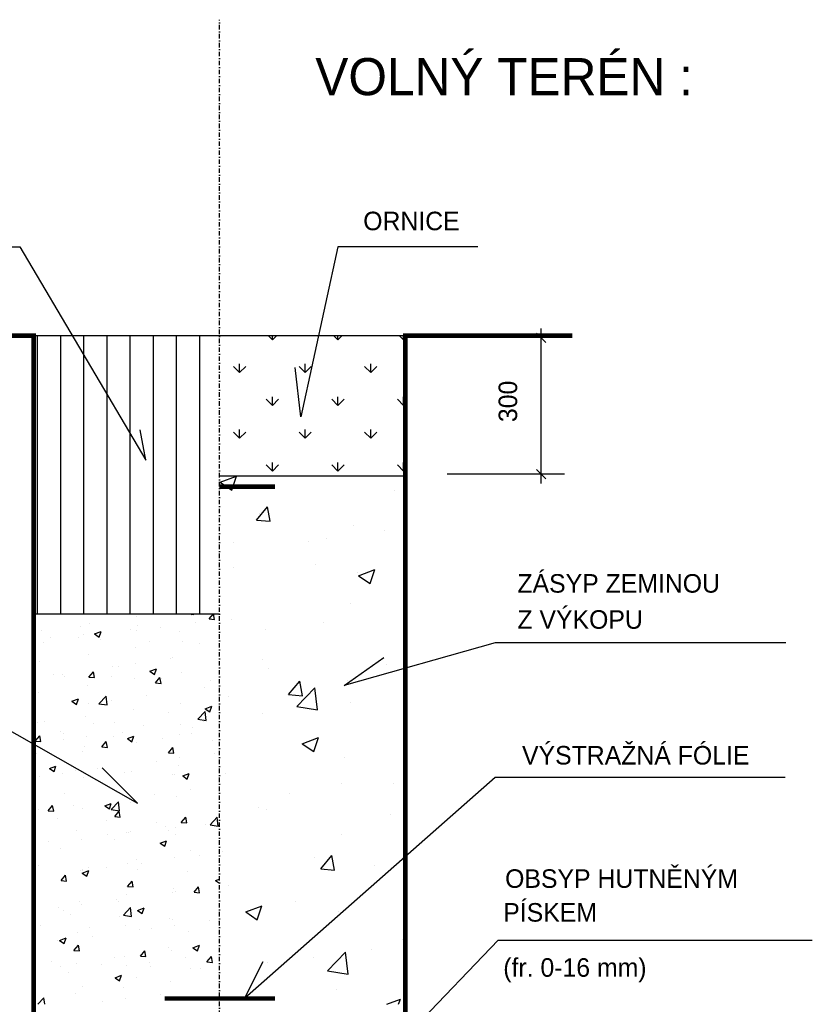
# Model space of a CAD drawing. Header units: millimetres. Extents: x 198383 to 706415, y -768832 to -310514.
# Tile 36 of 40: x 339779 to 342036, y -410492 to -407690. Entities that reach past the tile are written whole.
import ezdxf
from ezdxf.enums import TextEntityAlignment as Align

# ---------------------------------------------------------------- set-up
doc = ezdxf.new("R2010")
doc.units = ezdxf.units.MM
doc.linetypes.add('DASHDOT', pattern=[25.4, 12.7, -6.35, 0, -6.35])
doc.linetypes.add('DASHED', pattern=[19.05, 12.7, -6.35])
doc.layers.add('rez', color=251, linetype='Continuous')
doc.styles.add('ARIAL', font='IC-SIMPLEX.SHX', dxfattribs={"width": 0.8})
doc.styles.add('ROMANS', font='ic-romans.shx', dxfattribs={"width": 0.8})

# ---------------------------------------------------------------- blocks, each defined once
blk = doc.blocks.new('*X861')
at = {"color": 0, "linetype": 'DASHED'}
for p, q in [((10.4941, -18.9748), (10.5291, -18.9613)), ((10.4941, -18.9748), (10.519, -18.9915)), ((10.519, -18.9915), (10.5291, -18.9613)), ((10.8704, -18.9918), (10.8704, -18.9918)), ((10.572, -19.0562), (10.5961, -19.0275)), ((10.5788, -19.0419), (10.5788, -19.0419)), ((10.6019, -19.0589), (10.5961, -19.0275)), ((10.572, -19.0562), (10.6019, -19.0588)), ((10.7806, -19.0689), (10.7806, -19.0689)), ((10.8478, -19.0792), (10.8478, -19.0792)), ((10.5238, -19.1041), (10.5238, -19.1041)), ((10.6852, -19.1031), (10.6852, -19.1031)), ((10.7226, -19.0957), (10.7226, -19.0957)), ((10.5237, -19.1589), (10.5237, -19.1589)), ((10.6986, -19.1516), (10.6986, -19.1516)), ((10.7906, -19.1702), (10.7906, -19.1702)), ((10.7926, -19.1761), (10.8276, -19.1626)), ((10.8174, -19.1929), (10.8276, -19.1626)), ((10.7926, -19.1761), (10.8174, -19.1928)), ((10.7745, -19.2353), (10.7745, -19.2353)), ((10.5178, -19.2705), (10.5178, -19.2705)), ((10.7163, -19.2764), (10.7163, -19.2764)), ((10.5911, -19.2929), (10.5911, -19.2929)), ((10.8896, -19.3266), (10.8896, -19.3266)), ((10.5857, -19.3572), (10.5857, -19.3572)), ((10.598, -19.3767), (10.598, -19.3767)), ((10.8526, -19.3685), (10.8526, -19.3685)), ((10.6414, -19.4323), (10.6655, -19.4036)), ((10.6713, -19.4349), (10.6655, -19.4036)), ((10.7684, -19.4018), (10.7684, -19.4018)), ((10.6592, -19.4584), (10.6981, -19.4178)), ((10.7036, -19.4653), (10.6981, -19.4178)), ((10.5117, -19.437), (10.5117, -19.437)), ((10.6414, -19.4323), (10.6713, -19.4349)), ((10.6592, -19.4584), (10.7037, -19.4653)), ((10.7741, -19.4487), (10.7741, -19.4487)), ((10.5847, -19.4736), (10.5847, -19.4736)), ((10.6709, -19.5386), (10.7059, -19.5252)), ((10.6958, -19.5554), (10.7059, -19.5252)), ((10.6709, -19.5386), (10.6958, -19.5554)), ((10.7623, -19.5682), (10.7623, -19.5682)), ((10.5056, -19.6034), (10.5056, -19.6034)), ((10.7553, -19.624), (10.7553, -19.624)), ((10.8689, -19.625), (10.8689, -19.625)), ((10.6426, -19.6459), (10.6426, -19.6459)), ((10.5773, -19.675), (10.5773, -19.675)), ((10.5938, -19.6799), (10.5938, -19.6799)), ((10.8607, -19.6912), (10.8607, -19.6912)), ((10.7562, -19.7347), (10.7562, -19.7347)), ((10.4995, -19.7699), (10.4995, -19.7699)), ((10.6971, -19.7848), (10.6971, -19.7848)), ((10.7108, -19.8084), (10.7349, -19.7797)), ((10.7406, -19.811), (10.7348, -19.7797)), ((10.8268, -19.8015), (10.8268, -19.8015)), ((10.7108, -19.8084), (10.7406, -19.811)), ((10.511, -19.8431), (10.511, -19.8431)), ((10.5492, -19.9012), (10.5843, -19.8878)), ((10.5741, -19.918), (10.5842, -19.8878)), ((10.6558, -19.8781), (10.6558, -19.8781)), ((10.5492, -19.9012), (10.5741, -19.918)), ((10.7502, -19.9011), (10.7502, -19.9011)), ((10.4934, -19.9363), (10.4934, -19.9363)), ((10.8881, -19.9598), (10.8881, -19.9598)), ((10.7255, -20.0282), (10.7644, -19.9876)), ((10.7699, -20.0351), (10.7644, -19.9876)), ((10.8204, -19.9823), (10.8204, -19.9823)), ((10.5965, -20.0098), (10.5965, -20.0098)), ((10.6953, -19.9987), (10.6953, -19.9987)), ((10.7255, -20.0282), (10.77, -20.0351)), ((10.7441, -20.0676), (10.7441, -20.0676)), ((10.8536, -20.1003), (10.8827, -20.0891)), ((10.8789, -20.1003), (10.8827, -20.0891))]:
    blk.add_line(p, q, dxfattribs=at)
blk = doc.blocks.new('*X862')
at = {"color": 0, "linetype": 'DASHED'}
for p, q in [((10.1505, -19.2586), (10.1505, -19.2586)), ((10.3143, -19.2649), (10.3143, -19.2649)), ((10.4254, -19.2583), (10.437, -19.2601)), ((10.4317, -19.2625), (10.4317, -19.2625)), ((10.437, -19.2601), (10.4368, -19.2583)), ((10.4702, -19.2693), (10.4795, -19.2583)), ((10.4702, -19.2693), (10.4821, -19.2704)), ((10.4821, -19.2704), (10.4799, -19.2583)), ((10.1078, -19.2939), (10.1078, -19.2939)), ((10.1929, -19.2866), (10.1929, -19.2866)), ((10.2116, -19.2789), (10.2116, -19.2789)), ((10.2231, -19.3018), (10.2371, -19.2964)), ((10.233, -19.3085), (10.2371, -19.2964)), ((10.2997, -19.2911), (10.2997, -19.2911)), ((10.3143, -19.2933), (10.3143, -19.2933)), ((10.3151, -19.2825), (10.3151, -19.2825)), ((10.3644, -19.2868), (10.3644, -19.2868)), ((10.4064, -19.2956), (10.4064, -19.2956)), ((10.4401, -19.2768), (10.4401, -19.2768)), ((10.1283, -19.309), (10.1283, -19.309)), ((10.188, -19.31), (10.188, -19.31)), ((10.1985, -19.3025), (10.1985, -19.3025)), ((10.2231, -19.3018), (10.233, -19.3085)), ((10.2351, -19.3135), (10.2351, -19.3135)), ((10.3419, -19.318), (10.3419, -19.318)), ((10.4129, -19.3186), (10.4129, -19.3186)), ((10.1123, -19.32), (10.1123, -19.32)), ((10.3119, -19.3314), (10.3119, -19.3314)), ((10.4486, -19.3225), (10.4486, -19.3225)), ((10.1053, -19.3605), (10.1053, -19.3605)), ((10.2092, -19.3455), (10.2092, -19.3455)), ((10.3875, -19.3557), (10.3875, -19.3557)), ((10.3915, -19.3525), (10.3915, -19.3525)), ((10.2617, -19.3722), (10.2617, -19.3722)), ((10.2748, -19.3725), (10.2748, -19.3725)), ((10.3118, -19.3656), (10.3118, -19.3656)), ((10.3424, -19.3823), (10.3565, -19.377)), ((10.3424, -19.3823), (10.3524, -19.389)), ((10.3524, -19.3891), (10.3564, -19.377)), ((10.1354, -19.3889), (10.1354, -19.3889)), ((10.1531, -19.3883), (10.1531, -19.3883)), ((10.1582, -19.3925), (10.1582, -19.3925)), ((10.211, -19.3947), (10.2207, -19.3832)), ((10.211, -19.3947), (10.223, -19.3957)), ((10.223, -19.3957), (10.2207, -19.3832)), ((10.2599, -19.3928), (10.2599, -19.3928)), ((10.3095, -19.398), (10.3095, -19.398)), ((10.3545, -19.4072), (10.3641, -19.3957)), ((10.3664, -19.4083), (10.3641, -19.3957)), ((10.3667, -19.3973), (10.3667, -19.3973)), ((10.4105, -19.3852), (10.4105, -19.3852)), ((10.4734, -19.4018), (10.4734, -19.4018)), ((10.2068, -19.4121), (10.2068, -19.4121)), ((10.3545, -19.4072), (10.3664, -19.4083)), ((10.4612, -19.4179), (10.4612, -19.4179)), ((10.1029, -19.4271), (10.1029, -19.4271)), ((10.1744, -19.4468), (10.1884, -19.4415)), ((10.1843, -19.4536), (10.1884, -19.4415)), ((10.2323, -19.4521), (10.2479, -19.4359)), ((10.2501, -19.4549), (10.2479, -19.4359)), ((10.2591, -19.4445), (10.2591, -19.4445)), ((10.3349, -19.4346), (10.3349, -19.4346)), ((10.1744, -19.4468), (10.1844, -19.4536)), ((10.2091, -19.4511), (10.2091, -19.4511)), ((10.2323, -19.4521), (10.2501, -19.4549)), ((10.307, -19.4646), (10.307, -19.4646)), ((10.408, -19.4518), (10.408, -19.4518)), ((10.4618, -19.4629), (10.4758, -19.4575)), ((10.4618, -19.4629), (10.4718, -19.4696)), ((10.4718, -19.4696), (10.4758, -19.4575)), ((10.2043, -19.4787), (10.2043, -19.4787)), ((10.3832, -19.4718), (10.3832, -19.4718)), ((10.4457, -19.4853), (10.4613, -19.469)), ((10.4457, -19.4853), (10.4635, -19.488)), ((10.4635, -19.488), (10.4613, -19.469)), ((10.1005, -19.4937), (10.1005, -19.4937)), ((10.1142, -19.4905), (10.1142, -19.4905)), ((10.2209, -19.495), (10.2209, -19.495)), ((10.2666, -19.4918), (10.2666, -19.4918)), ((10.3277, -19.4995), (10.3277, -19.4995)), ((10.4086, -19.4968), (10.4086, -19.4968)), ((10.4345, -19.504), (10.4345, -19.504)), ((10.4587, -19.4902), (10.4587, -19.4902)), ((10.0953, -19.5326), (10.105, -19.5211)), ((10.1073, -19.5336), (10.105, -19.5211)), ((10.1499, -19.5118), (10.1499, -19.5118)), ((10.1564, -19.5174), (10.1564, -19.5174)), ((10.1565, -19.53), (10.1565, -19.53)), ((10.2065, -19.5234), (10.2065, -19.5234)), ((10.2631, -19.5219), (10.2631, -19.5219)), ((10.2823, -19.5134), (10.2823, -19.5134)), ((10.2938, -19.5274), (10.3078, -19.522)), ((10.2938, -19.5274), (10.3037, -19.5341)), ((10.3037, -19.5341), (10.3078, -19.522)), ((10.3046, -19.5312), (10.3046, -19.5312)), ((10.3699, -19.5264), (10.3699, -19.5264)), ((10.4056, -19.5184), (10.4056, -19.5184)), ((10.4311, -19.5157), (10.4311, -19.5157)), ((10.4766, -19.5309), (10.4766, -19.5309)), ((10.0953, -19.5326), (10.1073, -19.5336)), ((10.2019, -19.5453), (10.2019, -19.5453)), ((10.2388, -19.5451), (10.2484, -19.5336)), ((10.2388, -19.5451), (10.2507, -19.5462)), ((10.2507, -19.5462), (10.2484, -19.5336)), ((10.3145, -19.5357), (10.3145, -19.5357)), ((10.3822, -19.5577), (10.3919, -19.5462)), ((10.3942, -19.5587), (10.3919, -19.5462)), ((10.098, -19.5602), (10.098, -19.5602)), ((10.1979, -19.5558), (10.1979, -19.5558)), ((10.3822, -19.5577), (10.3942, -19.5587)), ((10.406, -19.5691), (10.406, -19.5691)), ((10.4818, -19.5591), (10.4818, -19.5591)), ((10.1257, -19.5919), (10.1397, -19.5865)), ((10.1257, -19.5919), (10.1357, -19.5986)), ((10.1357, -19.5986), (10.1397, -19.5865)), ((10.2297, -19.5923), (10.2297, -19.5923)), ((10.356, -19.5757), (10.356, -19.5757)), ((10.4032, -19.5849), (10.4032, -19.5849)), ((10.1039, -19.6089), (10.1039, -19.6089)), ((10.1539, -19.6023), (10.1539, -19.6023)), ((10.1812, -19.5967), (10.1812, -19.5967)), ((10.1995, -19.6118), (10.1995, -19.6118)), ((10.2879, -19.6012), (10.2879, -19.6012)), ((10.3022, -19.5978), (10.3022, -19.5978)), ((10.3909, -19.6057), (10.3909, -19.6057)), ((10.3947, -19.6057), (10.3947, -19.6057)), ((10.4132, -19.6079), (10.4272, -19.6025)), ((10.4132, -19.6079), (10.4231, -19.6146)), ((10.4231, -19.6146), (10.4272, -19.6025)), ((10.0956, -19.6268), (10.0956, -19.6268)), ((10.2742, -19.6258), (10.2742, -19.6258)), ((10.1576, -19.6458), (10.1576, -19.6458)), ((10.3034, -19.6546), (10.3034, -19.6546)), ((10.3534, -19.648), (10.3534, -19.648)), ((10.4008, -19.6515), (10.4008, -19.6515)), ((10.4292, -19.638), (10.4292, -19.638)), ((10.1231, -19.683), (10.1327, -19.6715)), ((10.135, -19.6841), (10.1327, -19.6715)), ((10.1771, -19.6712), (10.1771, -19.6712)), ((10.197, -19.6784), (10.197, -19.6784)), ((10.2451, -19.6724), (10.2591, -19.667)), ((10.2451, -19.6724), (10.2551, -19.6791)), ((10.2551, -19.6791), (10.2591, -19.667)), ((10.2588, -19.6801), (10.2744, -19.6638)), ((10.2588, -19.6801), (10.2766, -19.6828)), ((10.2766, -19.6828), (10.2744, -19.6638)), ((10.2997, -19.6643), (10.2997, -19.6643)), ((10.0932, -19.6934), (10.0932, -19.6934)), ((10.1013, -19.6812), (10.1013, -19.6812)), ((10.1231, -19.683), (10.135, -19.684)), ((10.1422, -19.6989), (10.1422, -19.6989)), ((10.2665, -19.6956), (10.2762, -19.6841)), ((10.2665, -19.6956), (10.2785, -19.6966)), ((10.2785, -19.6966), (10.2762, -19.6841)), ((10.41, -19.7081), (10.4196, -19.6966)), ((10.4219, -19.7092), (10.4196, -19.6966)), ((10.4723, -19.7132), (10.4878, -19.6969)), ((10.49, -19.7159), (10.4878, -19.6969)), ((10.249, -19.7034), (10.249, -19.7034)), ((10.3557, -19.7079), (10.3557, -19.7079)), ((10.3766, -19.7169), (10.3766, -19.7169)), ((10.3983, -19.7181), (10.3983, -19.7181)), ((10.41, -19.7081), (10.4219, -19.7091)), ((10.4625, -19.7124), (10.4625, -19.7124)), ((10.4723, -19.7132), (10.49, -19.7159)), ((10.1844, -19.7257), (10.1844, -19.7257)), ((10.2507, -19.7335), (10.2507, -19.7335)), ((10.2911, -19.7302), (10.2911, -19.7302)), ((10.2973, -19.7309), (10.2973, -19.7309)), ((10.3008, -19.7269), (10.3008, -19.7269)), ((10.3826, -19.7251), (10.3826, -19.7251)), ((10.3979, -19.7347), (10.3979, -19.7347)), ((10.1244, -19.7501), (10.1244, -19.7501)), ((10.1946, -19.745), (10.1946, -19.745)), ((10.266, -19.7451), (10.266, -19.7451)), ((10.3645, -19.7529), (10.3785, -19.7475)), ((10.3645, -19.7529), (10.3745, -19.7596)), ((10.3744, -19.7596), (10.3785, -19.7476)), ((10.1493, -19.7651), (10.1493, -19.7651)), ((10.3959, -19.7847), (10.3959, -19.7847)), ((10.4305, -19.769), (10.4305, -19.769)), ((10.4503, -19.7791), (10.4503, -19.7791)), ((10.1024, -19.8005), (10.1024, -19.8005)), ((10.2092, -19.805), (10.2092, -19.805)), ((10.2482, -19.8057), (10.2482, -19.8057)), ((10.2949, -19.7975), (10.2949, -19.7975)), ((10.3139, -19.789), (10.3139, -19.789)), ((10.3239, -19.7958), (10.3239, -19.7958)), ((10.1508, -19.8334), (10.1605, -19.8219)), ((10.1628, -19.8345), (10.1605, -19.822)), ((10.1922, -19.8116), (10.1922, -19.8116)), ((10.1965, -19.8174), (10.2105, -19.812)), ((10.1965, -19.8174), (10.2064, -19.8241)), ((10.1973, -19.809), (10.1973, -19.809)), ((10.1981, -19.8123), (10.1981, -19.8123)), ((10.2064, -19.8241), (10.2104, -19.8121)), ((10.3159, -19.8095), (10.3159, -19.8095)), ((10.4227, -19.8141), (10.4227, -19.8141)), ((10.1508, -19.8334), (10.1628, -19.8345)), ((10.2943, -19.846), (10.3039, -19.8345)), ((10.2943, -19.846), (10.3062, -19.847)), ((10.3062, -19.847), (10.3039, -19.8345)), ((10.4377, -19.8585), (10.4474, -19.847)), ((10.4497, -19.8596), (10.4474, -19.8471)), ((10.4839, -19.8334), (10.4925, -19.8301)), ((10.4839, -19.8334), (10.4925, -19.8393)), ((10.2924, -19.8641), (10.2924, -19.8641)), ((10.3903, -19.859), (10.3903, -19.859)), ((10.3935, -19.8513), (10.3935, -19.8513)), ((10.3976, -19.858), (10.3976, -19.858)), ((10.4377, -19.8585), (10.4497, -19.8596)), ((10.4477, -19.8514), (10.4477, -19.8514)), ((10.1455, -19.8912), (10.1455, -19.8912)), ((10.1897, -19.8781), (10.1897, -19.8781)), ((10.1956, -19.8846), (10.1956, -19.8846)), ((10.2713, -19.8747), (10.2713, -19.8747)), ((10.2737, -19.879), (10.2737, -19.879)), ((10.2853, -19.908), (10.3009, -19.8918)), ((10.3031, -19.9108), (10.3009, -19.8918)), ((10.157, -19.899), (10.157, -19.899)), ((10.1702, -19.9072), (10.1702, -19.9072)), ((10.277, -19.9117), (10.277, -19.9117)), ((10.2853, -19.908), (10.3031, -19.9108)), ((10.3158, -19.8979), (10.3298, -19.8926)), ((10.3158, -19.8979), (10.3258, -19.9047)), ((10.3258, -19.9047), (10.3298, -19.8926)), ((10.1056, -19.9296), (10.1056, -19.9296)), ((10.2124, -19.9341), (10.2124, -19.9341)), ((10.29, -19.9306), (10.29, -19.9306)), ((10.3838, -19.9163), (10.3838, -19.9163)), ((10.391, -19.9178), (10.391, -19.9178)), ((10.3951, -19.9303), (10.3951, -19.9303)), ((10.4708, -19.9203), (10.4708, -19.9203)), ((10.4905, -19.9208), (10.4905, -19.9208)), ((10.1873, -19.9447), (10.1873, -19.9447)), ((10.2187, -19.9535), (10.2187, -19.9535)), ((10.3192, -19.9386), (10.3192, -19.9386)), ((10.345, -19.9369), (10.345, -19.9369)), ((10.4259, -19.9431), (10.4259, -19.9431)), ((10.0929, -19.9701), (10.0929, -19.9701)), ((10.143, -19.9635), (10.143, -19.9635)), ((10.1478, -19.9625), (10.1618, -19.9571)), ((10.1478, -19.9625), (10.1577, -19.9692)), ((10.1577, -19.9692), (10.1618, -19.9571)), ((10.1786, -19.9839), (10.1882, -19.9724)), ((10.1905, -19.9849), (10.1882, -19.9724)), ((10.4352, -19.9785), (10.4492, -19.9731)), ((10.4452, -19.9852), (10.4492, -19.9731)), ((10.4925, -19.9694), (10.4925, -19.9694)), ((10.1786, -19.9839), (10.1905, -19.9849)), ((10.2654, -19.9983), (10.2654, -19.9983)), ((10.2876, -19.9972), (10.2876, -19.9972)), ((10.322, -19.9964), (10.3317, -19.9849)), ((10.322, -19.9964), (10.334, -19.9975)), ((10.334, -19.9975), (10.3317, -19.9849)), ((10.382, -19.9783), (10.382, -19.9783)), ((10.3886, -19.9844), (10.3886, -19.9844)), ((10.4352, -19.9785), (10.4452, -19.9852)), ((10.4655, -20.009), (10.4751, -19.9975)), ((10.4774, -20.01), (10.4751, -19.9975)), ((10.1304, -20.0089), (10.1304, -20.0089)), ((10.1488, -20.0184), (10.1488, -20.0184)), ((10.1849, -20.0113), (10.1849, -20.0113)), ((10.2372, -20.0134), (10.2372, -20.0134)), ((10.2924, -20.0158), (10.2924, -20.0158)), ((10.3425, -20.0092), (10.3425, -20.0092)), ((10.344, -20.0179), (10.344, -20.0179)), ((10.4182, -19.9992), (10.4182, -19.9992)), ((10.4655, -20.009), (10.4774, -20.01)), ((10.1661, -20.0324), (10.1661, -20.0324)), ((10.2672, -20.043), (10.2812, -20.0376)), ((10.2771, -20.0497), (10.2812, -20.0376)), ((10.43, -20.0222), (10.43, -20.0222)), ((10.4507, -20.0224), (10.4507, -20.0224)), ((10.49, -20.036), (10.49, -20.036)), ((10.1967, -20.0623), (10.1967, -20.0623)), ((10.2672, -20.043), (10.2771, -20.0497)), ((10.3133, -20.0423), (10.3133, -20.0423)), ((10.3862, -20.051), (10.3862, -20.051)), ((10.4919, -20.0615), (10.4919, -20.0615)), ((10.1825, -20.0779), (10.1825, -20.0779)), ((10.2851, -20.0638), (10.2851, -20.0638)), ((10.3656, -20.0781), (10.3656, -20.0781)), ((10.1008, -20.1003), (10.114, -20.0866)), ((10.1156, -20.1003), (10.114, -20.0866)), ((10.2398, -20.0947), (10.2398, -20.0947)), ((10.2899, -20.0881), (10.2899, -20.0881))]:
    blk.add_line(p, q, dxfattribs=at)
blk = doc.blocks.new('*X865')
at = {"color": 0, "linetype": 'DASHED'}
for p, q in [((10.6066, -18.6676), (10.5973, -18.6583)), ((10.6066, -18.6676), (10.6066, -18.6583)), ((10.6066, -18.6676), (10.6159, -18.6583)), ((10.748, -18.6676), (10.7387, -18.6583)), ((10.748, -18.6676), (10.748, -18.6583)), ((10.748, -18.6676), (10.7574, -18.6583)), ((10.8894, -18.6676), (10.8801, -18.6583)), ((10.8894, -18.6676), (10.8894, -18.6583)), ((10.8894, -18.6676), (10.8935, -18.6636)), ((10.5359, -18.7383), (10.5359, -18.7196)), ((10.6773, -18.7383), (10.6773, -18.7196)), ((10.8187, -18.7383), (10.8187, -18.7196)), ((10.5359, -18.7383), (10.5226, -18.7251)), ((10.5359, -18.7383), (10.5491, -18.7251)), ((10.6773, -18.7383), (10.6641, -18.7251)), ((10.6773, -18.7383), (10.6906, -18.7251)), ((10.8187, -18.7383), (10.8055, -18.7251)), ((10.8187, -18.7383), (10.832, -18.7251)), ((10.6066, -18.809), (10.5933, -18.7958)), ((10.6066, -18.809), (10.6066, -18.7903)), ((10.6066, -18.809), (10.6199, -18.7958)), ((10.748, -18.809), (10.7348, -18.7958)), ((10.748, -18.809), (10.748, -18.7903)), ((10.748, -18.809), (10.7613, -18.7958)), ((10.8894, -18.809), (10.8762, -18.7958)), ((10.8894, -18.809), (10.8894, -18.7903)), ((10.8894, -18.809), (10.8935, -18.805)), ((10.5359, -18.8798), (10.5226, -18.8665)), ((10.5359, -18.8798), (10.5359, -18.861)), ((10.5359, -18.8798), (10.5491, -18.8665)), ((10.6773, -18.8798), (10.6641, -18.8665)), ((10.6773, -18.8798), (10.6773, -18.861)), ((10.6773, -18.8798), (10.6906, -18.8665)), ((10.8187, -18.8798), (10.8055, -18.8665)), ((10.8187, -18.8798), (10.8187, -18.861)), ((10.8187, -18.8798), (10.832, -18.8665)), ((10.6066, -18.9505), (10.6066, -18.9317)), ((10.748, -18.9505), (10.748, -18.9317)), ((10.8894, -18.9505), (10.8894, -18.9317)), ((10.6066, -18.9505), (10.5933, -18.9372)), ((10.6066, -18.9505), (10.6199, -18.9372)), ((10.748, -18.9505), (10.7348, -18.9372)), ((10.748, -18.9505), (10.7613, -18.9372)), ((10.8894, -18.9505), (10.8762, -18.9372)), ((10.8894, -18.9505), (10.8935, -18.9464))]:
    blk.add_line(p, q, dxfattribs=at)
blk = doc.blocks.new('*X866')
at = {"color": 0, "linetype": 'DASHED'}
for p, q in [((10.1, -19.2583), (10.1, -18.6583)), ((10.15, -19.2583), (10.15, -18.6583)), ((10.2, -19.2583), (10.2, -18.6583)), ((10.25, -19.2583), (10.25, -18.6583)), ((10.3, -19.2583), (10.3, -18.6583)), ((10.35, -19.2583), (10.35, -18.6583)), ((10.4, -19.2583), (10.4, -18.6583)), ((10.45, -19.2583), (10.45, -18.6583))]:
    blk.add_line(p, q, dxfattribs=at)

msp = doc.modelspace()

# ---------------------------------------------------------------- linework, layer by layer
at = {"layer": 'rez', "linetype": 'DASHDOT'}
msp.add_line((340348.1, -411517.187), (340348.1, -407689.92), dxfattribs=at)
at = {"layer": 'rez', "linetype": 'Continuous'}
for p, q in [((338652.164, -408336.71), (339779.444, -408336.71)), ((339779.444, -408336.71), (340138.484, -408943.91)), ((340684.964, -408336.71), (340579.364, -408819.83)), ((341083.604, -408336.71), (340684.964, -408336.71)), ((338629.46, -408588.83), (339818.78, -408588.83)), ((339818.78, -408588.83), (339818.78, -411416.27)), ((340877.42, -411416.27), (340877.42, -408588.83)), ((340877.42, -408588.83), (341352.62, -408588.83)), ((340579.364, -408819.83), (340563.524, -408679.91)), ((340138.484, -408943.91), (340122.644, -408856.79)), ((340877.42, -408988.79), (340348.1, -408988.79)), ((339312.733, -409463.252), (340114.672, -409919.837)), ((341132.946, -409463.252), (340702.626, -409584.692)), ((341960.902, -409463.252), (341132.946, -409463.252)), ((340702.626, -409584.692), (340816.146, -409505.492)), ((340114.672, -409919.837), (340014.318, -409819.507)), ((341141.775, -410309.419), (340648.991, -410821.933)), ((341141.775, -410309.419), (342035.889, -410309.419))]:
    msp.add_line(p, q, dxfattribs=at)
at = {"layer": 'rez'}
for p, q in [((341277.38, -408608.63), (341250.98, -408582.23)), ((341264.18, -409009.91), (341264.18, -408569.03)), ((339818.78, -408588.83), (340878.74, -408588.83)), ((341277.38, -408996.71), (341250.98, -408970.31)), ((341277.38, -408996.71), (341250.98, -408970.31)), ((341329.124, -408983.51), (340996.484, -408983.51)), ((341330.18, -408983.51), (341237.78, -408983.51)), ((339818.78, -410492.27), (339818.78, -409380.83)), ((339818.78, -409380.83), (340348.1, -409380.83)), ((339818.78, -409380.83), (340348.1, -409380.83))]:
    msp.add_line(p, q, dxfattribs=at)
at = {"layer": 'rez', "const_width": 13.2}
msp.add_lwpolyline([(338629.46, -408588.83), (339818.78, -408588.83), (339818.78, -411416.27), (340877.42, -411416.27), (340877.42, -408588.83), (341352.62, -408588.83)], dxfattribs=at)
at = {"layer": 'rez', "linetype": 'Continuous', "const_width": 13.2}
for points in [[(340348.1, -409019.196), (340505.922, -409019.196)], [(340191.691, -410475.747), (340505.922, -410475.747)]]:
    msp.add_lwpolyline(points, dxfattribs=at)
at = {"layer": 'rez', "linetype": 'Continuous'}
msp.add_lwpolyline([(341958.325, -409846.764), (341132.946, -409846.764), (340419.779, -410475.747), (340472.049, -410370.173)], dxfattribs=at)

# ---------------------------------------------------------------- block references
at = {"layer": 'rez', "linetype": 'DASHED', "xscale": 1320, "yscale": 1320, "zscale": 1320}
for name in ['*X866', '*X865', '*X861', '*X862']:
    msp.add_blockref(name, (326497.988, -383959.906), dxfattribs=at)

# ---------------------------------------------------------------- texts
at = {"layer": 'rez', "linetype": 'Continuous'}
for s, height, style, p in [('VOLNÝ TERÉN :', 105.6, 'ARIAL', (340620.868, -407904.74)), ('ZÁSYP ZEMINOU', 52.8, 'ROMANS', (341196.306, -409320.692)), ('Z VÝKOPU', 52.8, 'ROMANS', (341196.306, -409423.402))]:
    msp.add_text(s, height=height, dxfattribs=dict(at, style=style)).set_placement(p)
at = {"layer": 'rez', "style": 'ROMANS'}
for s, p in [('ORNICE', (340757.3, -408289.19)), ('VÝSTRAŽNÁ FÓLIE', (341209.428, -409809.801)), ('OBSYP HUTNĚNÝM', (341161.311, -410160.824)), ('PÍSKEM', (341156.031, -410256.996)), ('(fr. 0-16 mm)', (341156.031, -410413.876))]:
    msp.add_text(s, height=52.8, dxfattribs=at).set_placement(p)
msp.add_text('300', height=52.8, rotation=90, dxfattribs=at).set_placement((341169.14, -408776.27), align=Align.MIDDLE)

doc.saveas('drawing.dxf')
